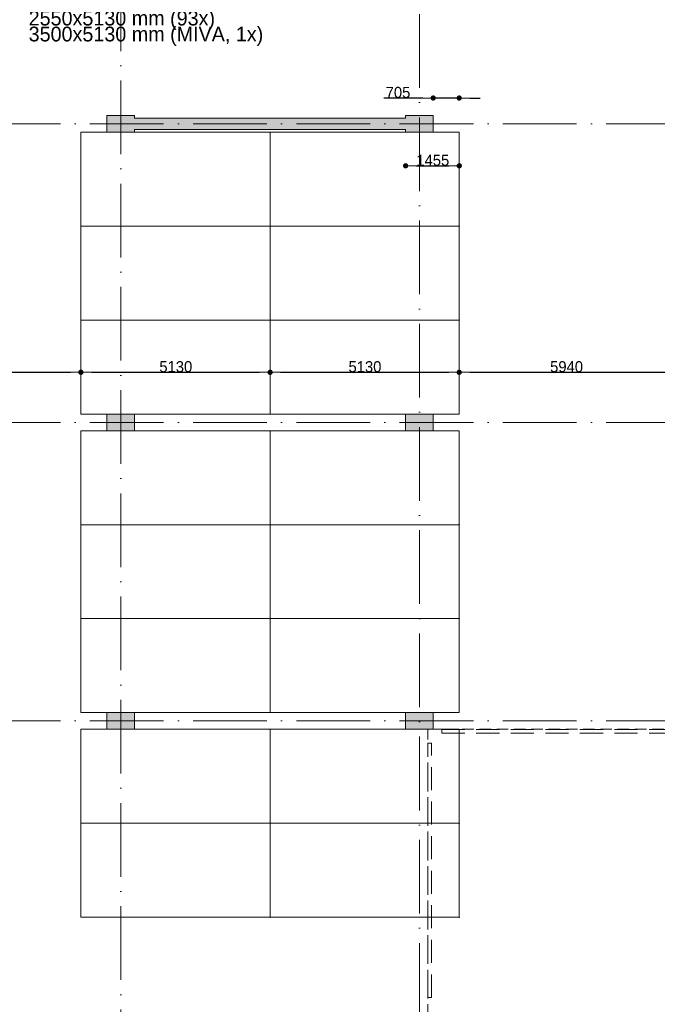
# Model space of a CAD drawing. Header units: millimetres. Extents: x -287545 to 1001608, y -673832 to 307178.
# Tile 23 of 64: x 33489 to 50781, y -67687 to -40975. Entities that reach past the tile are written whole.
import ezdxf
from ezdxf.enums import TextEntityAlignment as Align

# ---------------------------------------------------------------- set-up
doc = ezdxf.new("R2010")
doc.units = ezdxf.units.MM
doc.header["$MEASUREMENT"] = 0
for name, pattern in [('B0701', [468.239987, 311.999989, -156.239998]), ('B0703', [937.400007, 625, -312.400007]), ('v1', [2800, 1000, -400, 0, -400, 1000, 0])]:
    doc.linetypes.add(name, pattern=pattern)
for name, color, linetype in [('22 NC Binnenwanden', 7, 'Continuous'), ('22 NC Binnenwanden Doorsnede-arcering', 7, 'Continuous'), ('28 Draagconstructies - Kolommen INT', 7, 'Continuous'), ('28 Draagconstructies - Kolommen INT Doorsnede-arcering', 7, 'Continuous'), ('41 Buitenwandafw', 7, 'Continuous'), ('90 Terrein Inrichting', 7, 'Continuous'), ('A Stramien', 7, 'Continuous'), ('Info Algemeen', 7, 'Continuous'), ('Maatvoering 1_ 50_100', 7, 'Continuous')]:
    doc.layers.add(name, color=color, linetype=linetype)
doc.styles.add('GENERATED_STYLE_3', font='txt')
doc.styles.add('GENERATED_STYLE_4', font='arial.ttf')
doc.styles.add('GENERATED_STYLE_5', font='txt')
doc.dimstyles.new('GENERATED_STYLE__1', dxfattribs={"dimtxt": 300, "dimasz": 285, "dimexe": 0.18, "dimexo": 0.0625, "dimgap": 0, "dimtad": 1, "dimtih": 1, "dimtoh": 1, "dimdec": 0, "dimzin": 3, "dimdsep": 46, "dimtxsty": 'GENERATED_STYLE_3', "dimblk": 'ARROWHEAD_11', "dimblk1": 'ARROWHEAD_11', "dimblk2": 'ARROWHEAD_11', "dimcen": 0.09, "dimse1": 1, "dimse2": 1, "dimclrd": 1, "dimclre": 1, "dimclrt": 2, "dimadec": 1, "dimazin": 0, "dimtfac": 1, "dimtdec": 4, "dimtmove": 0, "dimatfit": 1, "dimfxl": 1, "dimtolj": 1, "dimtzin": 3, "dimarcsym": 0})

# ---------------------------------------------------------------- blocks, each defined once
blk = doc.blocks.new('Parkeerplaatsen 27 KM_2')
at = {"layer": '90 Terrein Inrichting', "color": 255, "linetype": 'Continuous', "lineweight": 0}
for p, q in [((2550, 5130), (0, 5130)), ((0, 5130), (0, 0)), ((5100, 5130), (2550, 5130)), ((2550, 5130), (2550, 0)), ((10650, 5130), (8100, 5130)), ((8100, 5130), (8100, 0)), ((13200, 5130), (10650, 5130)), ((10650, 5130), (10650, 0)), ((18750, 5130), (16200, 5130)), ((16200, 5130), (16200, 0)), ((0, 0), (2550, 0)), ((2550, 0), (5100, 0)), ((8100, 0), (10650, 0)), ((10650, 0), (13200, 0)), ((16200, 0), (18750, 0))]:
    blk.add_line(p, q, dxfattribs=at)
at = {"layer": '90 Terrein Inrichting', "color": 255, "linetype": 'Continuous', "lineweight": 0, "flags": 128}
for points in [[(5100, 0), (7650, 0), (7650, 5130), (5100, 5130)], [(13200, 0), (15750, 0), (15750, 5130), (13200, 5130)], [(18750, 0), (21300, 0), (21300, 5130), (18750, 5130)]]:
    blk.add_lwpolyline(points, close=True, dxfattribs=at)
at = {"layer": '90 Terrein Inrichting', "color": 255, "linetype": 'Continuous', "lineweight": 0}
for p in [(2550, 0), (5100, 0), (10650, 0), (13200, 0), (18750, 0), (21300, 0)]:
    blk.add_point(p, dxfattribs=at)
blk = doc.blocks.new('Wall_29_1', base_point=(36605, -43800))
at = {"layer": '22 NC Binnenwanden Doorsnede-arcering', "linetype": 'Continuous', "lineweight": 0}
blk.add_hatch(color=251, dxfattribs=at).paths.add_polyline_path([(36605, -43950), (43955, -43950), (43955, -43650), (36605, -43650)])
at = {"layer": '22 NC Binnenwanden', "color": 1, "linetype": 'Continuous', "lineweight": 0, "flags": 128}
for points in [[(43955, -43650), (36605, -43650)], [(36605, -43950), (43955, -43950)]]:
    blk.add_lwpolyline(points, dxfattribs=at)
blk = doc.blocks.new('Beam_66_1', base_point=(44560, -67500))
at = {"layer": '41 Buitenwandafw', "color": 9, "linetype": 'B0703', "lineweight": 0}
for p, q in [((44560, -67500), (44560, -60600)), ((44660, -60600), (44560, -60600)), ((44660, -67500), (44660, -60600)), ((44660, -67500), (44560, -67500))]:
    blk.add_line(p, q, dxfattribs=at)
blk = doc.blocks.new('Beam_73_1', base_point=(44935, -60230))
at = {"layer": '41 Buitenwandafw', "color": 9, "linetype": 'B0703', "lineweight": 0}
for p, q in [((44935, -60230), (51835, -60230)), ((44935, -60330), (44935, -60230)), ((44935, -60330), (51835, -60330)), ((51835, -60330), (51835, -60230))]:
    blk.add_line(p, q, dxfattribs=at)
blk = doc.blocks.new('ARROWHEAD_11')
at = {"color": 0, "linetype": 'Continuous', "lineweight": 0}
blk.add_line((0, 0), (-1, 0), dxfattribs=at)
at = {"color": 0, "linetype": 'Continuous', "lineweight": 0, "const_width": 0.25, "flags": 128}
blk.add_lwpolyline([(-0.125, 0, 1), (0.125, 0, 1)], format="xyb", close=True, dxfattribs=at)
blk = doc.blocks.new('*D520')
at = {"layer": 'Defpoints', "color": 0, "linetype": 'Continuous', "transparency": 16777216}
for p in [(35150, -50541), (29210, -51675), (35150, -51675)]:
    blk.add_point(p, dxfattribs=at)
at = {"layer": 'Maatvoering 1_ 50_100', "color": 1, "linetype": 'Continuous', "lineweight": -2, "transparency": 16777216}
blk.add_line((29495, -50541), (34865, -50541), dxfattribs=at)
at = {"layer": 'Maatvoering 1_ 50_100', "color": 1, "linetype": 'Continuous', "lineweight": -2, "transparency": 16777216, "xscale": 285, "yscale": 285, "zscale": 285, "rotation": 180}
blk.add_blockref('ARROWHEAD_11', (29210, -50541), dxfattribs=at)
at = {"layer": 'Maatvoering 1_ 50_100', "color": 1, "linetype": 'Continuous', "lineweight": -2, "transparency": 16777216, "xscale": 285, "yscale": 285, "zscale": 285}
blk.add_blockref('ARROWHEAD_11', (35150, -50541), dxfattribs=at)
at = {"layer": 'Maatvoering 1_ 50_100', "color": 2, "linetype": 'Continuous', "lineweight": 0, "transparency": 16777216, "insert": (32121, -50391), "char_height": 300, "attachment_point": 5, "style": 'GENERATED_STYLE_3'}
blk.add_mtext('\\A1;5940', dxfattribs=at)
blk = doc.blocks.new('*D521')
at = {"layer": 'Defpoints', "color": 0, "linetype": 'Continuous', "transparency": 16777216}
for p in [(40280, -50541), (35150, -51675), (40280, -51675)]:
    blk.add_point(p, dxfattribs=at)
at = {"layer": 'Maatvoering 1_ 50_100', "color": 1, "linetype": 'Continuous', "lineweight": -2, "transparency": 16777216}
blk.add_line((35435, -50541), (39995, -50541), dxfattribs=at)
at = {"layer": 'Maatvoering 1_ 50_100', "color": 1, "linetype": 'Continuous', "lineweight": -2, "transparency": 16777216, "xscale": 285, "yscale": 285, "zscale": 285, "rotation": 180}
blk.add_blockref('ARROWHEAD_11', (35150, -50541), dxfattribs=at)
at = {"layer": 'Maatvoering 1_ 50_100', "color": 1, "linetype": 'Continuous', "lineweight": -2, "transparency": 16777216, "xscale": 285, "yscale": 285, "zscale": 285}
blk.add_blockref('ARROWHEAD_11', (40280, -50541), dxfattribs=at)
at = {"layer": 'Maatvoering 1_ 50_100', "color": 2, "linetype": 'Continuous', "lineweight": 0, "transparency": 16777216, "insert": (37723, -50391), "char_height": 300, "attachment_point": 5, "style": 'GENERATED_STYLE_3'}
blk.add_mtext('\\A1;5130', dxfattribs=at)
blk = doc.blocks.new('*D522')
at = {"layer": 'Defpoints', "color": 0, "linetype": 'Continuous', "transparency": 16777216}
for p in [(45410, -50541), (40280, -51675), (45410, -65325)]:
    blk.add_point(p, dxfattribs=at)
at = {"layer": 'Maatvoering 1_ 50_100', "color": 1, "linetype": 'Continuous', "lineweight": -2, "transparency": 16777216}
blk.add_line((40565, -50541), (45125, -50541), dxfattribs=at)
at = {"layer": 'Maatvoering 1_ 50_100', "color": 1, "linetype": 'Continuous', "lineweight": -2, "transparency": 16777216, "xscale": 285, "yscale": 285, "zscale": 285, "rotation": 180}
blk.add_blockref('ARROWHEAD_11', (40280, -50541), dxfattribs=at)
at = {"layer": 'Maatvoering 1_ 50_100', "color": 1, "linetype": 'Continuous', "lineweight": -2, "transparency": 16777216, "xscale": 285, "yscale": 285, "zscale": 285}
blk.add_blockref('ARROWHEAD_11', (45410, -50541), dxfattribs=at)
at = {"layer": 'Maatvoering 1_ 50_100', "color": 2, "linetype": 'Continuous', "lineweight": 0, "transparency": 16777216, "insert": (42853, -50391), "char_height": 300, "attachment_point": 5, "style": 'GENERATED_STYLE_3'}
blk.add_mtext('\\A1;5130', dxfattribs=at)
blk = doc.blocks.new('*D523')
at = {"layer": 'Defpoints', "color": 0, "linetype": 'Continuous', "transparency": 16777216}
for p in [(51350, -50541), (45410, -65325), (51350, -73425)]:
    blk.add_point(p, dxfattribs=at)
at = {"layer": 'Maatvoering 1_ 50_100', "color": 1, "linetype": 'Continuous', "lineweight": -2, "transparency": 16777216}
blk.add_line((45695, -50541), (51065, -50541), dxfattribs=at)
at = {"layer": 'Maatvoering 1_ 50_100', "color": 1, "linetype": 'Continuous', "lineweight": -2, "transparency": 16777216, "xscale": 285, "yscale": 285, "zscale": 285, "rotation": 180}
blk.add_blockref('ARROWHEAD_11', (45410, -50541), dxfattribs=at)
at = {"layer": 'Maatvoering 1_ 50_100', "color": 1, "linetype": 'Continuous', "lineweight": -2, "transparency": 16777216, "xscale": 285, "yscale": 285, "zscale": 285}
blk.add_blockref('ARROWHEAD_11', (51350, -50541), dxfattribs=at)
at = {"layer": 'Maatvoering 1_ 50_100', "color": 2, "linetype": 'Continuous', "lineweight": 0, "transparency": 16777216, "insert": (48321, -50391), "char_height": 300, "attachment_point": 5, "style": 'GENERATED_STYLE_3'}
blk.add_mtext('\\A1;5940', dxfattribs=at)
blk = doc.blocks.new('*D528')
at = {"layer": 'Defpoints', "color": 0, "linetype": 'Continuous', "transparency": 16777216}
for p in [(45410, -43100), (44705, -44225), (45410, -44225)]:
    blk.add_point(p, dxfattribs=at)
at = {"layer": 'Maatvoering 1_ 50_100', "color": 1, "linetype": 'Continuous', "lineweight": -2, "transparency": 16777216}
for p, q in [((44420, -43100), (43364, -43100)), ((45410, -43100), (44705, -43100)), ((45695, -43100), (45980, -43100))]:
    blk.add_line(p, q, dxfattribs=at)
at = {"layer": 'Maatvoering 1_ 50_100', "color": 1, "linetype": 'Continuous', "lineweight": -2, "transparency": 16777216, "xscale": 285, "yscale": 285, "zscale": 285}
blk.add_blockref('ARROWHEAD_11', (44705, -43100), dxfattribs=at)
at = {"layer": 'Maatvoering 1_ 50_100', "color": 1, "linetype": 'Continuous', "lineweight": -2, "transparency": 16777216, "xscale": 285, "yscale": 285, "zscale": 285, "rotation": 180}
blk.add_blockref('ARROWHEAD_11', (45410, -43100), dxfattribs=at)
at = {"layer": 'Maatvoering 1_ 50_100', "color": 2, "linetype": 'Continuous', "lineweight": 0, "transparency": 16777216, "insert": (43749, -42950), "char_height": 300, "attachment_point": 5, "style": 'GENERATED_STYLE_3'}
blk.add_mtext('\\A1;705', dxfattribs=at)
blk = doc.blocks.new('*D529')
at = {"layer": 'Defpoints', "color": 0, "linetype": 'Continuous', "transparency": 16777216}
for p in [(43955, -44225), (45410, -44225), (45410, -44939)]:
    blk.add_point(p, dxfattribs=at)
at = {"layer": 'Maatvoering 1_ 50_100', "color": 1, "linetype": 'Continuous', "lineweight": -2, "transparency": 16777216}
blk.add_line((44240, -44939), (45125, -44939), dxfattribs=at)
at = {"layer": 'Maatvoering 1_ 50_100', "color": 1, "linetype": 'Continuous', "lineweight": -2, "transparency": 16777216, "xscale": 285, "yscale": 285, "zscale": 285, "rotation": 180}
blk.add_blockref('ARROWHEAD_11', (43955, -44939), dxfattribs=at)
at = {"layer": 'Maatvoering 1_ 50_100', "color": 1, "linetype": 'Continuous', "lineweight": -2, "transparency": 16777216, "xscale": 285, "yscale": 285, "zscale": 285}
blk.add_blockref('ARROWHEAD_11', (45410, -44939), dxfattribs=at)
at = {"layer": 'Maatvoering 1_ 50_100', "color": 2, "linetype": 'Continuous', "lineweight": 0, "transparency": 16777216, "insert": (44693, -44789), "char_height": 300, "attachment_point": 5, "style": 'GENERATED_STYLE_3'}
blk.add_mtext('\\A1;1455', dxfattribs=at)
blk = doc.blocks.new('Column_73_1', base_point=(44330, -60000))
at = {"layer": '28 Draagconstructies - Kolommen INT Doorsnede-arcering', "linetype": 'Continuous', "lineweight": 0, "true_color": 0x323232}
blk.add_hatch(color=250, dxfattribs=at).paths.add_polyline_path([(43955, -60225), (44705, -60225), (44705, -59775), (43955, -59775)])
at = {"layer": '28 Draagconstructies - Kolommen INT', "color": 5, "linetype": 'Continuous', "lineweight": 0, "flags": 128}
blk.add_lwpolyline([(43955, -60225), (44705, -60225), (44705, -59775), (43955, -59775)], close=True, dxfattribs=at)
blk = doc.blocks.new('Column_80_1', base_point=(36230, -60000))
at = {"layer": '28 Draagconstructies - Kolommen INT Doorsnede-arcering', "linetype": 'Continuous', "lineweight": 0, "true_color": 0x323232}
blk.add_hatch(color=250, dxfattribs=at).paths.add_polyline_path([(35855, -60225), (36605, -60225), (36605, -59775), (35855, -59775)])
at = {"layer": '28 Draagconstructies - Kolommen INT', "color": 5, "linetype": 'Continuous', "lineweight": 0, "flags": 128}
blk.add_lwpolyline([(35855, -60225), (36605, -60225), (36605, -59775), (35855, -59775)], close=True, dxfattribs=at)
blk = doc.blocks.new('Column_81_1', base_point=(44330, -51900))
at = {"layer": '28 Draagconstructies - Kolommen INT Doorsnede-arcering', "linetype": 'Continuous', "lineweight": 0, "true_color": 0x323232}
blk.add_hatch(color=250, dxfattribs=at).paths.add_polyline_path([(43955, -52125), (44705, -52125), (44705, -51675), (43955, -51675)])
at = {"layer": '28 Draagconstructies - Kolommen INT', "color": 5, "linetype": 'Continuous', "lineweight": 0, "flags": 128}
blk.add_lwpolyline([(43955, -52125), (44705, -52125), (44705, -51675), (43955, -51675)], close=True, dxfattribs=at)
blk = doc.blocks.new('Column_88_1', base_point=(36230, -51900))
at = {"layer": '28 Draagconstructies - Kolommen INT Doorsnede-arcering', "linetype": 'Continuous', "lineweight": 0, "true_color": 0x323232}
blk.add_hatch(color=250, dxfattribs=at).paths.add_polyline_path([(35855, -52125), (36605, -52125), (36605, -51675), (35855, -51675)])
at = {"layer": '28 Draagconstructies - Kolommen INT', "color": 5, "linetype": 'Continuous', "lineweight": 0, "flags": 128}
blk.add_lwpolyline([(35855, -52125), (36605, -52125), (36605, -51675), (35855, -51675)], close=True, dxfattribs=at)
blk = doc.blocks.new('Column_89_1', base_point=(44330, -43800))
at = {"layer": '28 Draagconstructies - Kolommen INT Doorsnede-arcering', "linetype": 'Continuous', "lineweight": 0, "true_color": 0x323232}
blk.add_hatch(color=250, dxfattribs=at).paths.add_polyline_path([(43955, -43650), (43955, -43950), (43955, -44025), (44705, -44025), (44705, -43575), (43955, -43575)])
at = {"layer": '28 Draagconstructies - Kolommen INT', "color": 5, "linetype": 'Continuous', "lineweight": 0, "flags": 128}
blk.add_lwpolyline([(43955, -43950), (43955, -44025), (44705, -44025), (44705, -43575), (43955, -43575), (43955, -43650)], dxfattribs=at)
blk = doc.blocks.new('Column_96_1', base_point=(36230, -43800))
at = {"layer": '28 Draagconstructies - Kolommen INT Doorsnede-arcering', "linetype": 'Continuous', "lineweight": 0, "true_color": 0x323232}
blk.add_hatch(color=250, dxfattribs=at).paths.add_polyline_path([(35855, -44025), (36605, -44025), (36605, -43950), (36605, -43650), (36605, -43575), (35855, -43575)])
at = {"layer": '28 Draagconstructies - Kolommen INT', "color": 5, "linetype": 'Continuous', "lineweight": 0, "flags": 128}
blk.add_lwpolyline([(36605, -43650), (36605, -43575), (35855, -43575), (35855, -44025), (36605, -44025), (36605, -43950)], dxfattribs=at)
blk = doc.blocks.new('Standard grid marker')
at = {"layer": 'A Stramien', "color": 9, "linetype": 'v1', "lineweight": 0, "true_color": 0xc8c8c8}
blk.add_line((1000, 0), (77736, 0), dxfattribs=at)
at = {"layer": 'A Stramien', "color": 252, "lineweight": 0, "true_color": 0x969696, "style": 'GENERATED_STYLE_4'}
blk.add_attdef('AC_MarkerText_1', text='', height=300, dxfattribs=at).set_placement((-300, 150), align=Align.TOP_CENTER)
blk = doc.blocks.new('Standard grid marker_7')
at = {"layer": 'A Stramien', "color": 9, "linetype": 'v1', "lineweight": 0, "true_color": 0xc8c8c8}
blk.add_line((1000, 0), (53827, 0), dxfattribs=at)
at = {"layer": 'A Stramien', "color": 252, "lineweight": 0, "true_color": 0x969696, "style": 'GENERATED_STYLE_4'}
blk.add_attdef('AC_MarkerText_1', text='', height=300, rotation=270, dxfattribs=at).set_placement((-81, -69), align=Align.TOP_CENTER)
blk = doc.blocks.new('Standard grid marker_8')
at = {"layer": 'A Stramien', "color": 9, "linetype": 'v1', "lineweight": 0, "true_color": 0xc8c8c8}
blk.add_line((0, 0), (79292, 0), dxfattribs=at)
at = {"layer": 'A Stramien', "color": 252, "lineweight": 0, "true_color": 0x969696, "style": 'GENERATED_STYLE_4'}
for tag, p in [('AC_MarkerText_1_0', (-81, -69)), ('AC_MarkerText_1_1', (79810, -69))]:
    blk.add_attdef(tag, text='', height=300, rotation=270, dxfattribs=at).set_placement(p, align=Align.TOP_CENTER)

msp = doc.modelspace()

# ---------------------------------------------------------------- linework, layer by layer
at = {"color": 2, "linetype": 'B0701', "lineweight": 0}
msp.add_lwpolyline([(44555, -76425), (44555, -60225), (60755, -60225), (60755, -44025), (68630, -44025)], dxfattribs=at)
msp.add_lwpolyline([(44555, -76425), (44555, -60225), (60755, -60225), (60755, -44025), (68630, -44025)], dxfattribs=at)

# ---------------------------------------------------------------- block references
at = {"layer": '22 NC Binnenwanden', "color": 1, "lineweight": 0}
msp.add_blockref('Wall_29_1', (36605, -43800), dxfattribs=at)
at = {"layer": '28 Draagconstructies - Kolommen INT', "color": 5, "lineweight": 0}
for name, p in [('Column_96_1', (36230, -43800)), ('Column_89_1', (44330, -43800)), ('Column_88_1', (36230, -51900)), ('Column_81_1', (44330, -51900)), ('Column_80_1', (36230, -60000)), ('Column_73_1', (44330, -60000))]:
    msp.add_blockref(name, p, dxfattribs=at)
at = {"layer": '41 Buitenwandafw', "color": 9, "lineweight": 0}
for name, p in [('Beam_73_1', (44935, -60230)), ('Beam_66_1', (44560, -67500))]:
    msp.add_blockref(name, p, dxfattribs=at)
at = {"layer": '90 Terrein Inrichting', "color": 1, "linetype": 'Continuous', "lineweight": 0, "xscale": -1, "zscale": 1000, "rotation": 90}
for p in [(40280, -44025), (45410, -44025)]:
    msp.add_blockref('Parkeerplaatsen 27 KM_2', p, dxfattribs=at)
at = {"layer": 'A Stramien', "color": 1, "linetype": 'Continuous', "lineweight": 0, "zscale": 1000, "rotation": 90}
for name, p in [('Standard grid marker_8', (44330, -81027.3)), ('Standard grid marker_7', (36230, -81027.3))]:
    msp.add_blockref(name, p, dxfattribs=at)
at = {"layer": 'A Stramien', "color": 1, "linetype": 'Continuous', "lineweight": 0, "zscale": 1000}
for p in [(1790.4, -43800), (1790.4, -51900), (1790.4, -60000)]:
    msp.add_blockref('Standard grid marker', p, dxfattribs=at)

# ---------------------------------------------------------------- texts
at = {"layer": 'Info Algemeen', "color": 9, "linetype": 'Continuous', "lineweight": 0, "insert": (33732.5, -41684.8), "char_height": 400, "attachment_point": 7, "line_spacing_factor": 0.648291, "style": 'GENERATED_STYLE_5'}
msp.add_mtext('\\A1;{\\pql;\\fFavorit Std|b0|i0|c0|p0;\\W1.000000;eind\\fFavorit Std|b0|i0|c0|p0;\\W1.000000;situatie:\\P\\pql;\\fFavorit Std|b0|i0|c0|p0;\\W1.000000;94\\fFavorit Std|b0|i0|c0|p0;\\W1.000000; parkeerplekken \\P\\pql;\\fFavorit Std|b0|i0|c0|p0;\\W1.000000;\\P\\pql;\\fFavorit Std|b0|i0|c0|p0;\\W1.000000;2550x5130 mm (\\fFavorit Std|b0|i0|c0|p0;\\W1.000000;93\\fFavorit Std|b0|i0|c0|p0;\\W1.000000;x)\\P\\pql;\\fFavorit Std|b0|i0|c0|p0;\\W1.000000;3500x5130 mm (MIVA, 1x)}', dxfattribs=at)

# ---------------------------------------------------------------- dimensions: what is measured, and where the dimension line sits
at = {"layer": 'Maatvoering 1_ 50_100', "color": 1, "linetype": 'Continuous', "lineweight": 0}
for base, p1, p2, picture, middle in [((45410, -43099.8), (44705, -44225), (45410, -44225), '*D528', (43749.3, -43099.8)), ((45410, -44939.4), (43955, -44225), (45410, -44225), '*D529', (44692.7, -44939.4)), ((35150, -50541), (29210, -51675), (35150, -51675), '*D520', (32121.4, -50541)), ((40280, -50541), (35150, -51675), (40280, -51675), '*D521', (37722.6, -50541)), ((45410, -50541), (40280, -51675), (45410, -65325), '*D522', (42852.6, -50541)), ((51350, -50541), (45410, -65325), (51350, -73425), '*D523', (48321.4, -50541))]:
    dim = msp.add_linear_dim(base=base, p1=p1, p2=p2, dimstyle='GENERATED_STYLE__1', dxfattribs=at)
    dim.commit()
    dim.dimension.update_dxf_attribs({"geometry": picture, "text_midpoint": middle, "dimtype": 160})

doc.saveas('drawing.dxf')
